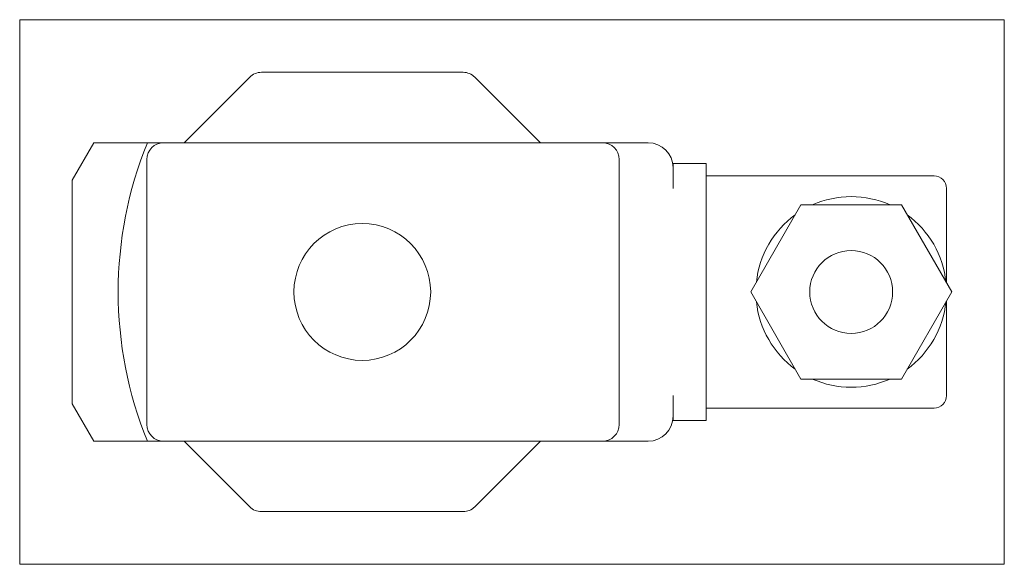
# Model space of a CAD drawing. Extents: x 45 to 164, y 45 to 111.
import ezdxf
from ezdxf.xclip import XClip

# ---------------------------------------------------------------- set-up
doc = ezdxf.new("R2010")
doc.units = 0
doc.header["$LTSCALE"] = 25.4
doc.header["$MEASUREMENT"] = 0
doc.header["$XCLIPFRAME"] = 2
doc.layers.get('0').update_dxf_attribs({"linetype": 'CONTINUOUS'})
for name, color, linetype in [('CEWKA_UMO', 7, 'CONTINUOUS'), ('OSŁONA_NA_NAKRĘT', 7, 'CONTINUOUS'), ('WA_141_04_00_002', 7, 'CONTINUOUS')]:
    doc.layers.add(name, color=color, linetype=linetype)

# ---------------------------------------------------------------- blocks, each defined once
blk = doc.blocks.new('SE1')
at = {"layer": 'CEWKA_UMO', "color": 7, "linetype": 'CONTINUOUS', "lineweight": 0}
for p, q in [((74.16, 104.67), (98.5, 104.67)), ((64.83, 96.17), (72.75, 104.08)), ((99.92, 104.08), (107.83, 96.17)), ((62.33, 96.17), (115.33, 96.17)), ((120.83, 96.17), (115.33, 96.17)), ((60.33, 62.17), (60.33, 94.17)), ((117.33, 94.17), (117.33, 62.17)), ((123.83, 93.67), (123.83, 93.17)), ((127.83, 93.67), (123.83, 93.67)), ((123.83, 90.67), (123.83, 93.17)), ((127.83, 93.67), (127.83, 90.67)), ((155.33, 92.17), (127.83, 92.17)), ((127.83, 90.67), (127.83, 65.67)), ((156.83, 90.67), (156.83, 79.25)), ((139.27, 88.67), (133.21, 78.17)), ((151.4, 88.67), (139.27, 88.67)), ((157.46, 78.17), (151.4, 88.67)), ((133.21, 78.17), (139.27, 67.67)), ((151.4, 67.67), (157.46, 78.17)), ((156.83, 77.09), (156.83, 65.67)), ((139.27, 67.67), (151.4, 67.67)), ((123.83, 63.17), (123.83, 65.67)), ((127.83, 65.67), (127.83, 62.67)), ((155.33, 64.17), (127.83, 64.17)), ((123.83, 63.17), (123.83, 62.67)), ((127.83, 62.67), (123.83, 62.67)), ((115.33, 60.17), (62.33, 60.17)), ((72.75, 52.25), (64.83, 60.17)), ((107.83, 60.17), (99.92, 52.25)), ((115.33, 60.17), (120.83, 60.17)), ((98.5, 51.67), (74.16, 51.67))]:
    blk.add_line(p, q, dxfattribs=at)
blk.add_circle((145.33, 78.17), 5, dxfattribs=at)
for centre, radius, start, end in [((74.16, 102.67), 2, 90, 135), ((98.5, 102.67), 2, 45, 90), ((62.33, 94.17), 2, 90, 180), ((115.33, 94.17), 2, 0, 90), ((120.83, 93.17), 3, 0, 90), ((155.33, 90.67), 1.5, 0, 90), ((145.33, 78.17), 11.5, 65.9294, 114.0706), ((145.33, 78.17), 11.5, 125.9294, 174.0706), ((145.33, 78.17), 11.5, 5.9294, 54.0706), ((145.33, 78.17), 11.5, 185.9294, 234.0706), ((145.33, 78.17), 11.5, 305.9294, 354.0706), ((145.33, 78.17), 11.5, 245.9294, 294.0706), ((155.33, 65.67), 1.5, 270, 360), ((120.83, 63.17), 3, 270, 360), ((62.33, 62.17), 2, 180, 270), ((115.33, 62.17), 2, 270, 360), ((74.16, 53.67), 2, 225, 270), ((98.5, 53.67), 2, 270, 315)]:
    blk.add_arc(centre, radius, start, end, dxfattribs=at)
at = {"layer": 'OSŁONA_NA_NAKRĘT', "color": 7, "linetype": 'CONTINUOUS', "lineweight": 0}
blk.add_circle((86.33, 78.17), 8.25, dxfattribs=at)
at = {"layer": 'WA_141_04_00_002', "color": 7, "linetype": 'CONTINUOUS', "lineweight": 0}
for p, q in [((53.93, 96.17), (51.33, 91.67)), ((60.4, 96.17), (53.93, 96.17)), ((60.4, 96.17), (62.33, 96.17)), ((51.33, 64.67), (51.33, 91.67)), ((51.33, 64.67), (53.93, 60.17)), ((53.94, 60.17), (60.4, 60.17)), ((60.4, 60.17), (62.33, 60.17))]:
    blk.add_line(p, q, dxfattribs=at)
blk.add_arc((104.61, 78.17), 47.74, 157.8482, 202.1518, dxfattribs=at)

msp = doc.modelspace()

# ---------------------------------------------------------------- block references
at = {"color": 0, "lineweight": 0}
ref = msp.add_blockref('SE1', (0, 0), dxfattribs=at)
XClip(ref).set_block_clipping_path([(44.9829647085, 45.3170858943), (163.8073210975, 111.0170852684)])
ref.dxf.unprotected_set("ltscale", 0)

doc.saveas('drawing.dxf')
